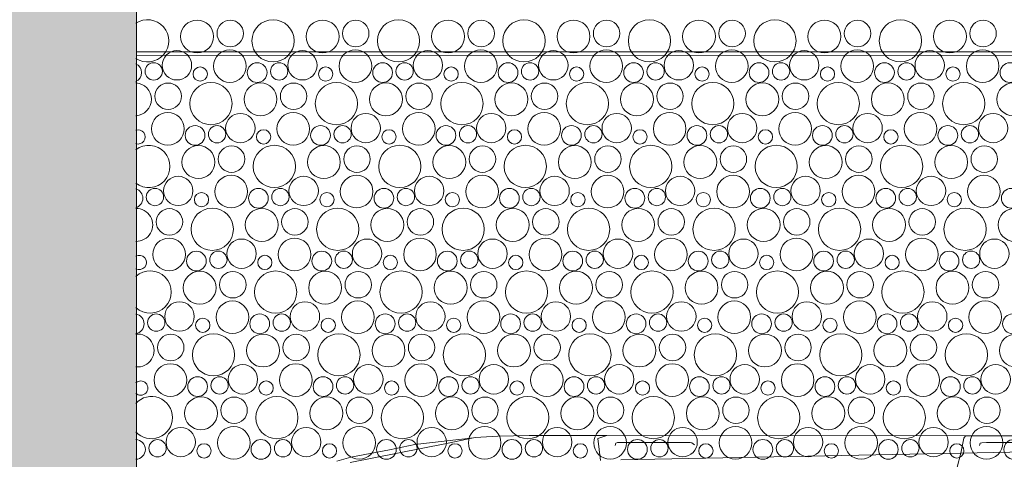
# Model space of a CAD drawing. Header units: metres. Extents: x -167 to 338, y -186 to 508.
# Tile 183 of 256: x 83.83 to 86.69, y 32.09 to 33.36. Entities that reach past the tile are written whole.
import ezdxf
from ezdxf.enums import TextEntityAlignment as Align

# ---------------------------------------------------------------- set-up
doc = ezdxf.new("R2010")
doc.units = ezdxf.units.M
doc.header["$MEASUREMENT"] = 0
doc.linetypes.add('Öffnungslinie Tür Fenster', pattern=[0.23, 0.15, -0.08])
doc.layers.add('60 Gelände 2D Übersicht', color=7, linetype='Continuous')
doc.layers.add('60 Stellplätze', color=7, linetype='Continuous')
doc.styles.add('ERSTELLTER_STIL_2', font='arial.ttf')

# ---------------------------------------------------------------- blocks, each defined once
blk = doc.blocks.new('*X46', base_point=(27236.1321, 33357.279))
at = {"layer": '60 Gelände 2D Übersicht', "color": 9, "linetype": 'Continuous', "lineweight": 18}
for centre, radius in [((84.3451, 33.3143), 0.0477), ((84.4412, 33.3231), 0.0384), ((84.5653, 33.3018), 0.0612), ((84.7089, 33.3143), 0.0477), ((84.8049, 33.3231), 0.0384), ((84.929, 33.3018), 0.0612), ((85.0726, 33.3143), 0.0477), ((85.1686, 33.3231), 0.0384), ((85.2927, 33.3018), 0.0612), ((85.4363, 33.3143), 0.0477), ((85.5323, 33.3231), 0.0384), ((85.6564, 33.3018), 0.0612), ((85.8, 33.3143), 0.0477), ((85.896, 33.3231), 0.0384), ((86.0201, 33.3018), 0.0612), ((86.1637, 33.3143), 0.0477), ((86.2597, 33.3231), 0.0384), ((86.3838, 33.3018), 0.0612), ((86.5274, 33.3143), 0.0477), ((86.6234, 33.3231), 0.0384), ((84.2867, 33.2309), 0.0426), ((84.4402, 33.2287), 0.0473), ((84.6504, 33.2309), 0.0426), ((84.8039, 33.2287), 0.0473), ((85.0141, 33.2309), 0.0426), ((85.1676, 33.2287), 0.0473), ((85.3778, 33.2309), 0.0426), ((85.5313, 33.2287), 0.0473), ((85.7415, 33.2309), 0.0426), ((85.895, 33.2287), 0.0473), ((86.1052, 33.2309), 0.0426), ((86.2587, 33.2287), 0.0473), ((86.4689, 33.2309), 0.0426), ((86.6224, 33.2287), 0.0473), ((84.2193, 33.2132), 0.0251), ((84.3541, 33.2055), 0.0207), ((84.5192, 33.2096), 0.0286), ((84.583, 33.2132), 0.0251), ((84.7178, 33.2055), 0.0207), ((84.8829, 33.2096), 0.0286), ((84.9467, 33.2132), 0.0251), ((85.0815, 33.2055), 0.0207), ((85.2466, 33.2096), 0.0286), ((85.3104, 33.2132), 0.0251), ((85.4452, 33.2055), 0.0207), ((85.6103, 33.2096), 0.0286), ((85.6741, 33.2132), 0.0251), ((85.8089, 33.2055), 0.0207), ((85.974, 33.2096), 0.0286), ((86.0378, 33.2132), 0.0251), ((86.1726, 33.2055), 0.0207), ((86.3377, 33.2096), 0.0286), ((86.4016, 33.2132), 0.0251), ((86.5363, 33.2055), 0.0207), ((86.7014, 33.2096), 0.0286), ((84.2612, 33.1411), 0.0384), ((84.3853, 33.1198), 0.0612), ((84.5289, 33.1323), 0.0477), ((84.6249, 33.1411), 0.0384), ((84.749, 33.1198), 0.0612), ((84.8926, 33.1323), 0.0477), ((84.9886, 33.1411), 0.0384), ((85.1127, 33.1198), 0.0612), ((85.2563, 33.1323), 0.0477), ((85.3523, 33.1411), 0.0384), ((85.4764, 33.1198), 0.0612), ((85.62, 33.1323), 0.0477), ((85.716, 33.1411), 0.0384), ((85.8401, 33.1198), 0.0612), ((85.9837, 33.1323), 0.0477), ((86.0797, 33.1411), 0.0384), ((86.2038, 33.1198), 0.0612), ((86.3474, 33.1323), 0.0477), ((86.4434, 33.1411), 0.0384), ((86.5675, 33.1198), 0.0612), ((86.7111, 33.1323), 0.0477), ((84.2602, 33.0468), 0.0473), ((84.4704, 33.0489), 0.0426), ((84.6239, 33.0468), 0.0473), ((84.8341, 33.0489), 0.0426), ((84.9876, 33.0468), 0.0473), ((85.1978, 33.0489), 0.0426), ((85.3513, 33.0468), 0.0473), ((85.5615, 33.0489), 0.0426), ((85.715, 33.0468), 0.0473), ((85.9252, 33.0489), 0.0426), ((86.0787, 33.0468), 0.0473), ((86.2889, 33.0489), 0.0426), ((86.4424, 33.0468), 0.0473), ((86.6526, 33.0489), 0.0426), ((84.3392, 33.0276), 0.0286), ((84.403, 33.0312), 0.0251), ((84.7029, 33.0276), 0.0286), ((84.7667, 33.0312), 0.0251), ((85.0666, 33.0276), 0.0286), ((85.1304, 33.0312), 0.0251), ((85.4303, 33.0276), 0.0286), ((85.4941, 33.0312), 0.0251), ((85.794, 33.0276), 0.0286), ((85.8578, 33.0312), 0.0251), ((86.1577, 33.0276), 0.0286), ((86.2216, 33.0312), 0.0251), ((86.5214, 33.0276), 0.0286), ((86.5853, 33.0312), 0.0251), ((84.5378, 33.0235), 0.0207), ((84.9015, 33.0235), 0.0207), ((85.2652, 33.0235), 0.0207), ((85.6289, 33.0235), 0.0207), ((85.9926, 33.0235), 0.0207), ((86.3563, 33.0235), 0.0207), ((84.3489, 32.9503), 0.0477), ((84.4449, 32.9591), 0.0384), ((84.569, 32.9378), 0.0612), ((84.7126, 32.9503), 0.0477), ((84.8086, 32.9591), 0.0384), ((84.9327, 32.9378), 0.0612), ((85.0763, 32.9503), 0.0477), ((85.1723, 32.9591), 0.0384), ((85.2964, 32.9378), 0.0612), ((85.44, 32.9503), 0.0477), ((85.536, 32.9591), 0.0384), ((85.6601, 32.9378), 0.0612), ((85.8037, 32.9503), 0.0477), ((85.8997, 32.9591), 0.0384), ((86.0238, 32.9378), 0.0612), ((86.1674, 32.9503), 0.0477), ((86.2634, 32.9591), 0.0384), ((86.3875, 32.9378), 0.0612), ((86.5311, 32.9503), 0.0477), ((86.6271, 32.9591), 0.0384), ((84.4439, 32.8648), 0.0473), ((84.8076, 32.8648), 0.0473), ((85.1713, 32.8648), 0.0473), ((85.535, 32.8648), 0.0473), ((85.8987, 32.8648), 0.0473), ((86.2624, 32.8648), 0.0473), ((86.6261, 32.8648), 0.0473), ((84.2904, 32.8669), 0.0426), ((84.6541, 32.8669), 0.0426), ((85.0178, 32.8669), 0.0426), ((85.3815, 32.8669), 0.0426), ((85.7452, 32.8669), 0.0426), ((86.1089, 32.8669), 0.0426), ((86.4726, 32.8669), 0.0426), ((84.223, 32.8492), 0.0251), ((84.3578, 32.8415), 0.0207), ((84.5229, 32.8456), 0.0286), ((84.5867, 32.8492), 0.0251), ((84.7215, 32.8415), 0.0207), ((84.8866, 32.8456), 0.0286), ((84.9504, 32.8492), 0.0251), ((85.0852, 32.8415), 0.0207), ((85.2503, 32.8456), 0.0286), ((85.3141, 32.8492), 0.0251), ((85.4489, 32.8415), 0.0207), ((85.614, 32.8456), 0.0286), ((85.6778, 32.8492), 0.0251), ((85.8126, 32.8415), 0.0207), ((85.9777, 32.8456), 0.0286), ((86.0416, 32.8492), 0.0251), ((86.1763, 32.8415), 0.0207), ((86.3414, 32.8456), 0.0286), ((86.4053, 32.8492), 0.0251), ((86.54, 32.8415), 0.0207), ((86.7051, 32.8456), 0.0286), ((84.2649, 32.7771), 0.0384), ((84.389, 32.7558), 0.0612), ((84.5326, 32.7683), 0.0477), ((84.6286, 32.7771), 0.0384), ((84.7527, 32.7558), 0.0612), ((84.8963, 32.7683), 0.0477), ((84.9923, 32.7771), 0.0384), ((85.1164, 32.7558), 0.0612), ((85.26, 32.7683), 0.0477), ((85.356, 32.7771), 0.0384), ((85.4801, 32.7558), 0.0612), ((85.6237, 32.7683), 0.0477), ((85.7197, 32.7771), 0.0384), ((85.8438, 32.7558), 0.0612), ((85.9874, 32.7683), 0.0477), ((86.0834, 32.7771), 0.0384), ((86.2075, 32.7558), 0.0612), ((86.3511, 32.7683), 0.0477), ((86.4471, 32.7771), 0.0384), ((86.5712, 32.7558), 0.0612), ((86.7148, 32.7683), 0.0477), ((84.2639, 32.6828), 0.0473), ((84.4741, 32.6849), 0.0426), ((84.6276, 32.6828), 0.0473), ((84.8378, 32.6849), 0.0426), ((84.9913, 32.6828), 0.0473), ((85.2015, 32.6849), 0.0426), ((85.355, 32.6828), 0.0473), ((85.5652, 32.6849), 0.0426), ((85.7187, 32.6828), 0.0473), ((85.9289, 32.6849), 0.0426), ((86.0824, 32.6828), 0.0473), ((86.2926, 32.6849), 0.0426), ((86.4461, 32.6828), 0.0473), ((86.6563, 32.6849), 0.0426), ((84.3429, 32.6636), 0.0286), ((84.4067, 32.6672), 0.0251), ((84.7066, 32.6636), 0.0286), ((84.7704, 32.6672), 0.0251), ((85.0703, 32.6636), 0.0286), ((85.1341, 32.6672), 0.0251), ((85.434, 32.6636), 0.0286), ((85.4978, 32.6672), 0.0251), ((85.7977, 32.6636), 0.0286), ((85.8616, 32.6672), 0.0251), ((86.1614, 32.6636), 0.0286), ((86.2253, 32.6672), 0.0251), ((86.5251, 32.6636), 0.0286), ((86.589, 32.6672), 0.0251), ((84.5415, 32.6595), 0.0207), ((84.9052, 32.6595), 0.0207), ((85.2689, 32.6595), 0.0207), ((85.6326, 32.6595), 0.0207), ((85.9963, 32.6595), 0.0207), ((86.36, 32.6595), 0.0207), ((84.3526, 32.5863), 0.0477), ((84.4486, 32.5951), 0.0384), ((84.5727, 32.5738), 0.0612), ((84.7163, 32.5863), 0.0477), ((84.8123, 32.5951), 0.0384), ((84.9364, 32.5738), 0.0612), ((85.08, 32.5863), 0.0477), ((85.176, 32.5951), 0.0384), ((85.3001, 32.5738), 0.0612), ((85.4437, 32.5863), 0.0477), ((85.5397, 32.5951), 0.0384), ((85.6638, 32.5738), 0.0612), ((85.8074, 32.5863), 0.0477), ((85.9034, 32.5951), 0.0384), ((86.0275, 32.5738), 0.0612), ((86.1711, 32.5863), 0.0477), ((86.2671, 32.5951), 0.0384), ((86.3912, 32.5738), 0.0612), ((86.5348, 32.5863), 0.0477), ((86.6308, 32.5951), 0.0384), ((84.2941, 32.5029), 0.0426), ((84.4476, 32.5008), 0.0473), ((84.6578, 32.5029), 0.0426), ((84.8113, 32.5008), 0.0473), ((85.0215, 32.5029), 0.0426), ((85.175, 32.5008), 0.0473), ((85.3852, 32.5029), 0.0426), ((85.5387, 32.5008), 0.0473), ((85.7489, 32.5029), 0.0426), ((85.9024, 32.5008), 0.0473), ((86.1126, 32.5029), 0.0426), ((86.2661, 32.5008), 0.0473), ((86.4763, 32.5029), 0.0426), ((86.6298, 32.5008), 0.0473), ((84.2267, 32.4852), 0.0251), ((84.5266, 32.4817), 0.0286), ((84.5904, 32.4852), 0.0251), ((84.8903, 32.4817), 0.0286), ((84.9541, 32.4852), 0.0251), ((85.254, 32.4817), 0.0286), ((85.3178, 32.4852), 0.0251), ((85.6177, 32.4817), 0.0286), ((85.6816, 32.4852), 0.0251), ((85.9814, 32.4817), 0.0286), ((86.0453, 32.4852), 0.0251), ((86.3451, 32.4817), 0.0286), ((86.409, 32.4852), 0.0251), ((86.7089, 32.4817), 0.0286), ((84.3615, 32.4775), 0.0207), ((84.7252, 32.4775), 0.0207), ((85.0889, 32.4775), 0.0207), ((85.4526, 32.4775), 0.0207), ((85.8163, 32.4775), 0.0207), ((86.18, 32.4775), 0.0207), ((86.5437, 32.4775), 0.0207), ((84.3927, 32.3919), 0.0612), ((84.7564, 32.3919), 0.0612), ((85.1201, 32.3919), 0.0612), ((85.4838, 32.3919), 0.0612), ((85.8475, 32.3919), 0.0612), ((86.2112, 32.3919), 0.0612), ((86.575, 32.3919), 0.0612), ((84.2686, 32.4131), 0.0384), ((84.5363, 32.4043), 0.0477), ((84.6323, 32.4131), 0.0384), ((84.9, 32.4043), 0.0477), ((84.996, 32.4131), 0.0384), ((85.2637, 32.4043), 0.0477), ((85.3597, 32.4131), 0.0384), ((85.6274, 32.4043), 0.0477), ((85.7234, 32.4131), 0.0384), ((85.9911, 32.4043), 0.0477), ((86.0871, 32.4131), 0.0384), ((86.3548, 32.4043), 0.0477), ((86.4508, 32.4131), 0.0384), ((86.7185, 32.4043), 0.0477), ((84.2676, 32.3188), 0.0473), ((84.4778, 32.3209), 0.0426), ((84.6313, 32.3188), 0.0473), ((84.8415, 32.3209), 0.0426), ((84.995, 32.3188), 0.0473), ((85.2052, 32.3209), 0.0426), ((85.3587, 32.3188), 0.0473), ((85.5689, 32.3209), 0.0426), ((85.7224, 32.3188), 0.0473), ((85.9326, 32.3209), 0.0426), ((86.0861, 32.3188), 0.0473), ((86.2963, 32.3209), 0.0426), ((86.4498, 32.3188), 0.0473), ((86.6601, 32.3209), 0.0426), ((84.3466, 32.2997), 0.0286), ((84.4104, 32.3032), 0.0251), ((84.5452, 32.2955), 0.0207), ((84.7103, 32.2997), 0.0286), ((84.7741, 32.3032), 0.0251), ((84.9089, 32.2955), 0.0207), ((85.074, 32.2997), 0.0286), ((85.1378, 32.3032), 0.0251), ((85.2726, 32.2955), 0.0207), ((85.4377, 32.2997), 0.0286), ((85.5016, 32.3032), 0.0251), ((85.6363, 32.2955), 0.0207), ((85.8014, 32.2997), 0.0286), ((85.8653, 32.3032), 0.0251), ((86, 32.2955), 0.0207), ((86.1651, 32.2997), 0.0286), ((86.229, 32.3032), 0.0251), ((86.3637, 32.2955), 0.0207), ((86.5289, 32.2997), 0.0286), ((86.5927, 32.3032), 0.0251), ((84.3563, 32.2223), 0.0477), ((84.4523, 32.2311), 0.0384), ((84.5764, 32.2099), 0.0612), ((84.72, 32.2223), 0.0477), ((84.816, 32.2311), 0.0384), ((84.9401, 32.2099), 0.0612), ((85.0837, 32.2223), 0.0477), ((85.1797, 32.2311), 0.0384), ((85.3038, 32.2099), 0.0612), ((85.4474, 32.2223), 0.0477), ((85.5434, 32.2311), 0.0384), ((85.6675, 32.2099), 0.0612), ((85.8111, 32.2223), 0.0477), ((85.9071, 32.2311), 0.0384), ((86.0312, 32.2099), 0.0612), ((86.1748, 32.2223), 0.0477), ((86.2708, 32.2311), 0.0384), ((86.395, 32.2099), 0.0612), ((86.5385, 32.2223), 0.0477), ((86.6345, 32.2311), 0.0384), ((84.2978, 32.1389), 0.0426), ((84.4513, 32.1368), 0.0473), ((84.6615, 32.1389), 0.0426), ((84.815, 32.1368), 0.0473), ((85.0252, 32.1389), 0.0426), ((85.1787, 32.1368), 0.0473), ((85.3889, 32.1389), 0.0426), ((85.5424, 32.1368), 0.0473), ((85.7526, 32.1389), 0.0426), ((85.9061, 32.1368), 0.0473), ((86.1163, 32.1389), 0.0426), ((86.2698, 32.1368), 0.0473), ((86.4801, 32.1389), 0.0426), ((86.6335, 32.1368), 0.0473), ((84.2304, 32.1212), 0.0251), ((84.5303, 32.1177), 0.0286), ((84.5941, 32.1212), 0.0251), ((84.894, 32.1177), 0.0286), ((84.9578, 32.1212), 0.0251), ((85.2577, 32.1177), 0.0286), ((85.3216, 32.1212), 0.0251), ((85.6214, 32.1177), 0.0286), ((85.6853, 32.1212), 0.0251), ((85.9851, 32.1177), 0.0286), ((86.049, 32.1212), 0.0251), ((86.3489, 32.1177), 0.0286), ((86.4127, 32.1212), 0.0251), ((86.7126, 32.1177), 0.0286), ((84.3652, 32.1135), 0.0207), ((84.7289, 32.1135), 0.0207), ((85.0926, 32.1135), 0.0207), ((85.4563, 32.1135), 0.0207), ((85.82, 32.1135), 0.0207), ((86.1837, 32.1135), 0.0207), ((86.5474, 32.1135), 0.0207)]:
    blk.add_circle(centre, radius, dxfattribs=at)
for centre, radius, start, end in [((84.2016, 33.3018), 0.0612, 236.2605, 123.7395), ((84.1555, 33.2096), 0.0286, 295.0372, 64.9628), ((84.1651, 33.1323), 0.0477, 272.9276, 87.0724), ((84.1741, 33.0235), 0.0207, 251.7503, 108.2497), ((84.2053, 32.9378), 0.0612, 231.9763, 128.0237), ((84.1592, 32.8456), 0.0286, 287.0687, 72.9313), ((84.1689, 32.7683), 0.0477, 268.4732, 91.5268), ((84.1778, 32.6595), 0.0207, 240.4965, 119.5035), ((84.209, 32.5738), 0.0612, 227.4249, 132.5751), ((84.1629, 32.4817), 0.0286, 279.4292, 80.5708), ((84.1726, 32.4043), 0.0477, 264.0096, 95.9904), ((84.1815, 32.2955), 0.0207, 227.7944, 132.2056), ((84.2127, 32.2099), 0.0612, 222.5128, 137.4872), ((84.1666, 32.1177), 0.0286, 271.9564, 88.0436)]:
    blk.add_arc(centre, radius, start, end, dxfattribs=at)
blk = doc.blocks.new('Hybrid Auto 27')
at = {"layer": '60 Stellplätze', "color": 7, "linetype": 'Continuous', "lineweight": 13}
for p, q in [((1.5139, -0.8142), (2.4991, -0.7943)), ((1.5242, -0.7732), (1.514, -0.814)), ((2.5654, -0.857), (2.5576, -0.7925)), ((3.284, -0.7865), (3.0049, -0.8423)), ((3.2818, -0.8025), (3.322, -0.7905)), ((0.5875, -0.831), (1.5139, -0.8142)), ((1.514, -0.814), (1.5046, -0.8578)), ((3.0964, -0.8395), (3.1696, -0.824)), ((3.1696, -0.824), (3.2818, -0.8025)), ((1.2415, -0.8453), (1.4393, -0.8453)), ((1.4393, -0.8453), (1.4524, -0.8444)), ((1.4524, -0.8444), (1.4576, -0.8433)), ((1.4576, -0.8433), (1.4595, -0.8365)), ((2.2853, -0.8386), (2.293, -0.844)), ((2.2977, -0.8454), (2.293, -0.844)), ((2.2977, -0.8454), (2.4955, -0.8454)), ((2.4955, -0.8454), (2.5086, -0.8446)), ((2.5086, -0.8446), (2.5137, -0.8435)), ((2.5137, -0.8435), (2.5156, -0.8366)), ((2.9264, -0.8589), (3.0964, -0.8395)), ((3.0049, -0.8423), (2.9264, -0.8589)), ((0.5941, -0.865), (1.5001, -0.8649)), ((1.5046, -0.8578), (1.5001, -0.8649)), ((1.5001, -0.8649), (2.5401, -0.865)), ((2.5654, -0.857), (2.5401, -0.865)), ((2.5401, -0.865), (2.7645, -0.865)), ((2.7645, -0.865), (2.8553, -0.8631)), ((2.8553, -0.8631), (2.921, -0.8593)), ((2.921, -0.8593), (2.9264, -0.8589))]:
    blk.add_line(p, q, dxfattribs=at)
blk = doc.blocks.new('Parkplätze 27')
at = {"layer": '60 Stellplätze', "color": 7, "linetype": 'Continuous', "lineweight": 13, "flags": 128}
blk.add_lwpolyline([(13.745, 0), (13.755, 0), (13.755, 5.4989), (13.745, 5.4989)], close=True, dxfattribs=at)
at = {"layer": '60 Stellplätze', "color": 7, "linetype": 'Continuous', "lineweight": 13, "style": 'ERSTELLTER_STIL_2'}
for tag, p in [('num_start_0', (0.4, 0.4171)), ('num_start_3', (8.65, 0.4171)), ('num_start_1', (3.15, 0.4171)), ('num_start_2', (5.9, 0.4146)), ('num_start_4', (11.4, 0.4146)), ('num_start_5', (14.15, 0.4146))]:
    blk.add_attdef(tag, text='', height=0.3, dxfattribs=at).set_placement(p, align=Align.MIDDLE_CENTER)

msp = doc.modelspace()

# ---------------------------------------------------------------- hatches: boundary and pattern name
at = {"layer": '60 Gelände 2D Übersicht', "linetype": 'Continuous', "lineweight": 18}
h = msp.add_hatch(dxfattribs=at)
h.set_pattern_fill('Mörtel_0001', color=8, style=0, pattern_type=2)
h.set_pattern_definition([(45, (27236.1321, 33357.62905), (-0.11136931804, 0.11136931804), [0, -0.105, 0, -0.1575]), (110, (27236.4821, 33357.62905), (0.1480015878, 0.0538681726), [0, -0.077, 0, -0.133])])
h.paths.add_polyline_path([(58.1615, 45.7496), (66.6638, 45.7501), (66.663, 37.5001), (77.6619, 37.5142), (77.6627, 45.7491), (84.1676, 45.7491), (84.1668, 37.4991), (95.1657, 37.4991), (95.1665, 45.7491), (101.6703, 45.7491), (101.6703, 14.5263), (95.1658, 14.3351), (95.1689, 36.0142), (84.17, 36.0153), (84.1681, 14.0509), (77.6707, 13.994), (77.6638, 36.0132), (66.6649, 35.9991), (66.6638, 13.8829), (59.5867, 13.8829), (59.5867, 23.1797), (59.5867, 37.3459), (58.1625, 37.3459), (58.1625, 28.2047)])

# ---------------------------------------------------------------- linework, layer by layer
at = {"layer": '60 Stellplätze', "color": 7, "linetype": 'Continuous', "lineweight": 13}
msp.add_line((84.1691, 22.2642), (84.1691, 36.0142), dxfattribs=at)

# ---------------------------------------------------------------- block references
at = {"layer": '60 Gelände 2D Übersicht', "color": 9, "linetype": 'Öffnungslinie Tür Fenster', "lineweight": 18}
msp.add_blockref('*X46', (27236.1321, 33357.279), dxfattribs=at)
at = {"layer": '60 Stellplätze', "color": 7, "linetype": 'Continuous', "lineweight": 13}
for name, p, rotation in [('Parkplätze 27', (89.6673, 19.5147), 89.9945255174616), ('Hybrid Auto 27', (88.0725, 31.2925), 179.9939697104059)]:
    msp.add_blockref(name, p, dxfattribs=dict(at, rotation=rotation))

doc.saveas('drawing.dxf')
